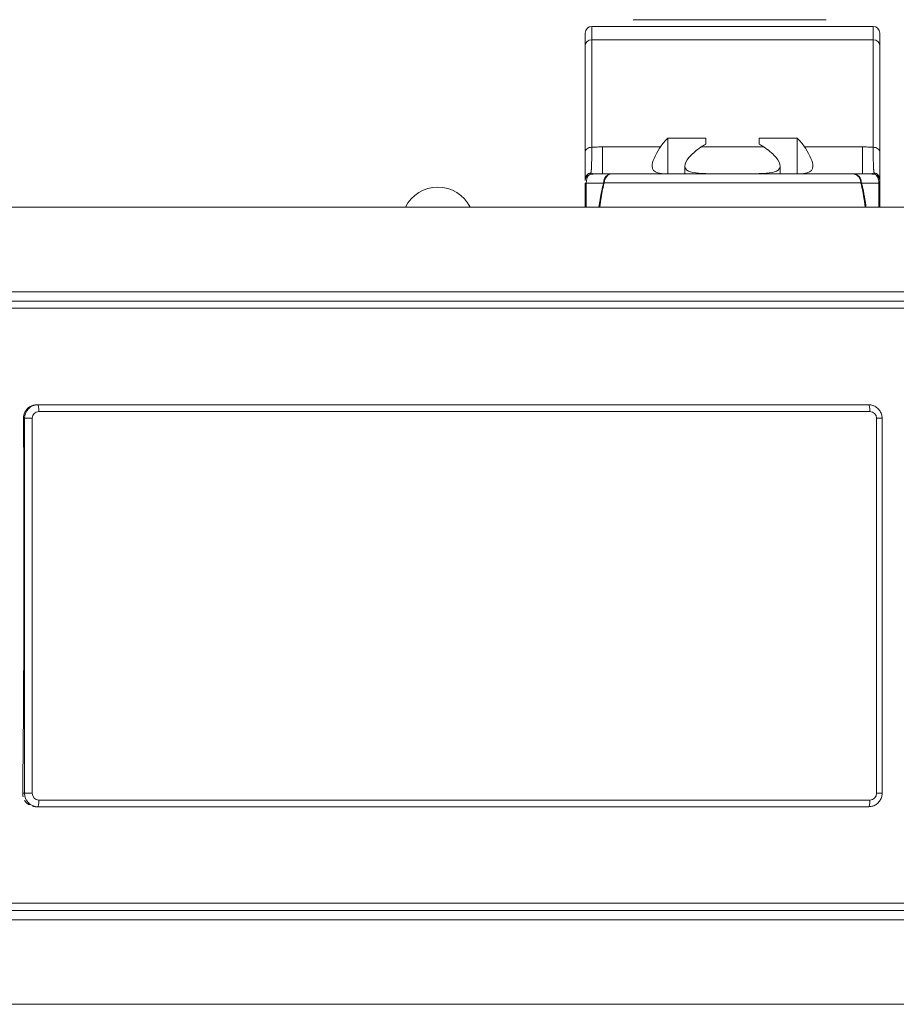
# Model space of a CAD drawing. Header units: centimetres. Extents: x -122 to 72759, y 3298 to 43172.
# Tile 199 of 243: x 31572.11 to 31578.65, y 17261.27 to 17268.62. Entities that reach past the tile are written whole.
import ezdxf

# ---------------------------------------------------------------- set-up
doc = ezdxf.new("R2010")
doc.units = ezdxf.units.CM
doc.header["$MEASUREMENT"] = 0
doc.layers.get('0').update_dxf_attribs({"lineweight": 5})
doc.layers.add('San_urządzenia', color=158, linetype='Continuous', lineweight=25)

# ---------------------------------------------------------------- blocks, each defined once
blk = doc.blocks.new('G$C4145E6B9')
at = {"color": 0, "linetype": 'Continuous', "lineweight": 0, "extrusion": (0, 1, 0)}
for p, q in [((75, -29.661), (75, -28.661)), ((96, -28.661), (75, -28.661)), ((78.5, -28.161), (78.08, -28.161)), ((89.794, -28.161), (78.5, -28.161)), ((92.5, -28.161), (89.794, -28.161)), ((96, -28.661), (96, -29.661)), ((74.5, -30.061), (74.5, -29.161)), ((96.5, -29.161), (96.5, -30.061)), ((74.5, -30.061), (74.5, -38.084)), ((75, -29.661), (75, -37.684)), ((96, -29.661), (75, -29.661)), ((96, -37.684), (96, -29.661)), ((96.5, -38.084), (96.5, -30.061)), ((80.663, -36.999), (83.5, -36.999)), ((80.663, -39.661), (80.663, -36.999)), ((83.5, -36.999), (83.5, -37.461)), ((87.5, -36.999), (90.337, -36.999)), ((87.5, -37.461), (87.5, -36.999)), ((90.337, -39.661), (90.337, -36.999)), ((74.5, -38.084), (74.5, -38.084)), ((75, -37.684), (75, -37.684)), ((75.637, -37.662), (75.637, -37.662)), ((80.125, -37.661), (75.796, -37.661)), ((83.157, -37.661), (87.843, -37.661)), ((90.875, -37.661), (95.204, -37.661)), ((95.363, -37.662), (95.363, -37.662)), ((96, -37.684), (96, -37.684)), ((75, -39.692), (75, -39.629)), ((75.796, -39.661), (76.472, -39.661)), ((94.459, -39.661), (76.541, -39.661)), ((81.95, -39.089), (81.95, -39.661)), ((83.5, -39.661), (83.5, -39.653)), ((87.5, -39.653), (87.5, -39.661)), ((89.05, -39.089), (89.05, -39.661)), ((94.526, -39.661), (95.204, -39.661)), ((74.5, -40.361), (74.5, -42.161)), ((74.5, -40.361), (74.57, -40.361)), ((74.57, -40.361), (74.57, -42.161)), ((74.57, -40.361), (75.872, -40.361)), ((95.081, -40.337), (75.919, -40.337)), ((95.128, -40.361), (96.43, -40.361)), ((96.43, -42.161), (96.43, -40.361)), ((96.5, -40.175), (96.5, -40.361)), ((96.5, -42.161), (96.5, -40.361)), ((105.5, -42.161), (-69, -42.161)), ((27.714, -48.477), (106.827, -48.477)), ((27.7, -49.161), (106.695, -49.161)), ((27.715, -49.696), (107.886, -49.696)), ((33.629, -56.911), (33.561, -56.911)), ((38.589, -56.911), (33.629, -56.911)), ((90.713, -56.911), (38.589, -56.911)), ((95.672, -56.911), (90.713, -56.911)), ((32.568, -57.911), (32.644, -57.911)), ((32.644, -57.911), (33.224, -57.911)), ((32.644, -57.911), (32.644, -85.911)), ((33.224, -57.911), (33.224, -85.911)), ((95.759, -57.411), (33.716, -57.411)), ((96.251, -85.911), (96.251, -57.911)), ((96.664, -57.911), (96.251, -57.911)), ((96.664, -85.911), (96.664, -57.911)), ((32.644, -85.911), (32.51, -85.911)), ((32.644, -85.911), (33.224, -85.911)), ((96.664, -85.911), (96.251, -85.911)), ((33.716, -86.411), (95.759, -86.411)), ((33.629, -86.911), (33.499, -86.911)), ((33.629, -86.911), (44.136, -86.911)), ((85.165, -86.911), (44.136, -86.911)), ((85.165, -86.911), (95.672, -86.911)), ((106.696, -94.661), (27.7, -94.661)), ((107.863, -94.115), (27.715, -94.115)), ((106.829, -95.345), (27.714, -95.345)), ((16.45, -101.661), (105.5, -101.661))]:
    blk.add_line(p, q, dxfattribs=at)
at = {"color": 0, "linetype": 'Continuous', "lineweight": 0}
blk.add_arc((75, -29.161), 0.5, 90, 180, dxfattribs=at)
at = {"color": 0, "linetype": 'Continuous', "lineweight": 0, "extrusion": (0, 0, -1)}
for centre, radius, start, end in [((-96, -29.161), 0.5, 90, 180), ((-63.5, -43.361), 2.7, 26.3878, 153.6122)]:
    blk.add_arc(centre, radius, start, end, dxfattribs=at)
at = {"color": 0, "linetype": 'Continuous', "lineweight": 0}
for centre, major_axis, ratio, start_param, end_param in [((75, -30.061), (-0.5, 0), 0.8, -1.570796, 0), ((96, -33.966), (0.5, 0), 0.985978, -0.003116, 0), ((75, -38.084), (-0.5, 0), 0.800024, -1.571187, -0.000064), ((75, -40.082), (-0.5, 0), 0.981572, -1.413746, 0), ((96.431, -39.661), (-2.216, 0), 0.000014, -0.536267, -0.47377), ((94.526, -40.361), (0, 0.7), 0.859556, -1.570796, 0), ((97.642, -29.902), (-2.128, -9.771), 0.272997, 0.112443, 0.197468), ((75, -40.175), (-0.5, 0), 0.979941, -1.247372, 0), ((75, -40.362), (0, -0.701), 0.614115, -2.763228, -1.571932), ((96, -40.361), (0.5, 0), 0.000001, -0.536397, 0), ((76.368, -41.355), (-0.942, 0.336), 0.398163, -0.789303, -0.788754), ((94.632, -41.355), (-0.942, -0.336), 0.398163, -2.35306, -2.352466), ((76.241, -41.714), (-0.943, 0.332), 0.405038, -0.866684, -0.86604), ((94.759, -41.714), (-0.943, -0.332), 0.405023, -2.275729, -2.275042), ((33.629, -57.411), (0, 0.5), 0.173648, -1.570796, 0), ((95.672, -57.411), (0, 0.5), 0.173648, -1.570796, 0), ((33.716, -57.911), (0, 0.5), 0.984808, 0, 1.570796), ((95.759, -57.911), (0, 0.5), 0.984808, -1.570796, 0), ((33.629, -85.911), (0, -1), 0.984808, -1.570796, 0), ((33.716, -85.911), (0, -0.5), 0.984808, -1.570796, 0), ((95.759, -85.911), (0, -0.5), 0.984808, 0, 1.570796)]:
    blk.add_ellipse(centre, major_axis=major_axis, ratio=ratio, start_param=start_param, end_param=end_param, dxfattribs=at)
at = {"color": 0, "linetype": 'Continuous', "lineweight": 0, "extrusion": (0, 0, -1)}
for centre, major_axis, ratio, start_param, end_param in [((96, -30.061), (0.5, 0), 0.8, -1.570796, 0), ((85.5, -39.661), (6, 0), 0.75, -2.681039, -2.508468), ((85.5, -39.661), (3.55, 0), 0.75, -2.291754, -2.169268), ((85.5, -39.661), (3.55, 0), 0.75, -0.972325, -0.849838), ((85.5, -39.661), (6, 0), 0.75, -0.633125, -0.460554), ((75.796, -29.661), (0, -10), 0.000004, -0.643495, 0.000005), ((95.204, -29.661), (0, -10), 0.000002, -0.000003, 0.643497), ((96, -38.084), (0.5, 0), 0.8, -1.571118, 0.000224), ((73.358, -29.902), (2.128, -9.771), 0.273004, 0.112444, 0.197474), ((76.474, -40.361), (0, 0.7), 0.859556, -1.570795, -0.000419), ((76.541, -40.361), (0, 0.7), 0.889801, -1.53589, 0), ((96, -40.082), (0.5, 0), 0.981567, -1.413741, 0), ((74.969, -40.389), (1.008, -0.235), 0.416634, -0.567443, -0.494904), ((102.696, -36.871), (7.865, 3.202), 0.226325, -3.340061, -3.318834), ((95.987, -40.361), (0.965, 0.264), 0.40576, -2.622243, -2.548245), ((96, -40.175), (0.5, 0), 0.979939, -1.247361, 0), ((33.629, -57.911), (0, 1), 0.984808, -1.570796, 0), ((-14.708, -68.661), (0, -272.463), 0.173649, -1.610261, -1.507443), ((33.629, -86.411), (0, -0.5), 0.173648, -1.570796, 0), ((95.672, -86.411), (0, -0.5), 0.173648, -1.570796, 0)]:
    blk.add_ellipse(centre, major_axis=major_axis, ratio=ratio, start_param=start_param, end_param=end_param, dxfattribs=at)
at = {"color": 0, "linetype": 'Continuous', "lineweight": 0}
for points in [[(96.5, -33.998), (96.5, -34.01), (96.5, -34.022), (96.5, -34.034)], [(96.5, -34.059), (96.5, -34.09), (96.5, -34.122), (96.5, -34.156)], [(74.5, -38.084), (74.5, -38.183), (74.5, -38.368), (74.5, -38.606), (74.5, -38.813), (74.5, -38.992), (74.5, -39.147), (74.5, -39.281), (74.5, -39.397), (74.5, -39.498), (74.5, -39.586), (74.5, -39.662), (74.5, -39.729), (74.5, -39.787), (74.5, -39.838), (74.5, -39.883), (74.5, -39.922), (74.5, -39.956), (74.5, -39.986), (74.5, -40.013), (74.5, -40.036), (74.5, -40.058), (74.5, -40.074), (74.5, -40.082)], [(74.5, -38.461), (74.5, -38.341), (74.5, -38.215), (74.5, -38.084)], [(75, -37.684), (74.999, -37.778), (74.998, -37.955), (74.996, -38.181), (74.993, -38.379), (74.99, -38.549), (74.987, -38.697), (74.985, -38.825), (74.982, -38.936), (74.978, -39.032), (74.975, -39.116), (74.972, -39.189), (74.968, -39.253), (74.965, -39.309), (74.961, -39.358), (74.957, -39.401), (74.953, -39.439), (74.949, -39.473), (74.944, -39.502), (74.94, -39.528), (74.935, -39.551), (74.929, -39.573), (74.925, -39.589), (74.922, -39.597)], [(75.648, -37.662), (75.648, -37.662), (75.648, -37.662), (75.648, -37.662)], [(95.352, -37.662), (95.352, -37.662), (95.352, -37.662), (95.352, -37.662)], [(96.5, -40.082), (96.5, -40.076), (96.5, -40.063), (96.5, -40.042), (96.5, -40.017), (96.5, -39.989), (96.5, -39.957), (96.5, -39.92), (96.5, -39.877), (96.5, -39.829), (96.5, -39.773), (96.5, -39.708), (96.5, -39.633), (96.5, -39.547), (96.5, -39.447), (96.5, -39.33), (96.5, -39.195), (96.5, -39.036), (96.5, -38.852), (96.5, -38.637), (96.5, -38.387), (96.5, -38.19), (96.5, -38.084)], [(96.5, -38.084), (96.5, -38.222), (96.5, -38.355), (96.5, -38.481)], [(75.624, -39.662), (75.624, -39.662), (75.624, -39.662), (75.624, -39.662)], [(76.489, -39.661), (76.495, -39.661), (76.501, -39.661), (76.507, -39.661)], [(76.539, -39.661), (76.539, -39.661), (76.54, -39.661), (76.541, -39.661)], [(94.459, -39.661), (94.464, -39.661), (94.469, -39.661), (94.474, -39.661)], [(94.525, -39.661), (94.525, -39.661), (94.526, -39.661), (94.526, -39.661)], [(95.376, -39.662), (95.376, -39.662), (95.376, -39.662), (95.376, -39.662)], [(32.51, -85.911), (32.509, -86), (32.52, -86.086), (32.542, -86.171)], [(33.244, -86.878), (33.327, -86.9), (33.411, -86.911), (33.499, -86.911)]]:
    blk.add_open_spline(points, degree=3, dxfattribs=at)
for points, knots in [([(75.796, -37.661), (75.667, -37.661), (75.536, -37.662), (75.404, -37.666), (75.271, -37.67), (75.137, -37.676), (75, -37.684)], [0, 0, 0, 0, 0.5, 0.5, 0.5, 0.9999987, 0.9999987, 0.9999987, 0.9999987]), ([(80.125, -37.661), (80.102, -37.695), (80.08, -37.73), (79.706, -38.313), (79.5, -38.774), (79.5, -39.342), (79.638, -39.52), (80.089, -39.643), (80.285, -39.66), (80.511, -39.661)], [2.8142788, 2.8142788, 2.8142788, 2.8142788, 2.8317097, 2.8317097, 3.1152324, 3.1152324, 3.342854, 3.342854, 3.4606767, 3.4606767, 3.4606767, 3.4606767]), ([(83.5, -39.653), (83.313, -39.648), (83.141, -39.64), (82.666, -39.6), (82.391, -39.55), (82.033, -39.371), (81.95, -39.241), (81.95, -38.919), (82.052, -38.7), (82.441, -38.218), (82.727, -37.958), (83.089, -37.706), (83.123, -37.683), (83.157, -37.661)], [1.3244571, 1.3244571, 1.3244571, 1.3244571, 1.3894272, 1.3894272, 1.5262109, 1.5262109, 1.6629946, 1.6629946, 1.8158306, 1.8158306, 1.9686665, 1.9686665, 1.9835881, 1.9835881, 1.9835881, 1.9835881]), ([(87.843, -37.661), (87.877, -37.683), (87.911, -37.706), (88.273, -37.958), (88.559, -38.218), (88.948, -38.7), (89.05, -38.919), (89.05, -39.241), (88.967, -39.371), (88.609, -39.55), (88.334, -39.6), (87.859, -39.64), (87.687, -39.648), (87.5, -39.653)], [0.2595386, 0.2595386, 0.2595386, 0.2595386, 0.2744602, 0.2744602, 0.4272961, 0.4272961, 0.580132, 0.580132, 0.7169158, 0.7169158, 0.8536995, 0.8536995, 0.9186696, 0.9186696, 0.9186696, 0.9186696]), ([(90.489, -39.661), (90.715, -39.66), (90.911, -39.643), (91.362, -39.52), (91.5, -39.342), (91.5, -38.774), (91.294, -38.313), (90.92, -37.73), (90.898, -37.695), (90.875, -37.661)], [2.5836757, 2.5836757, 2.5836757, 2.5836757, 2.7014983, 2.7014983, 2.9291199, 2.9291199, 3.2126427, 3.2126427, 3.2300735, 3.2300735, 3.2300735, 3.2300735]), ([(95.204, -37.661), (95.333, -37.661), (95.463, -37.662), (95.596, -37.666), (95.729, -37.67), (95.863, -37.675), (96, -37.684)], [0, 0, 0, 0, 0.5, 0.5, 0.5, 1, 1, 1, 1]), ([(96.078, -39.597), (96.076, -39.591), (96.072, -39.578), (96.066, -39.557), (96.061, -39.532), (96.056, -39.504), (96.051, -39.473), (96.047, -39.437), (96.042, -39.396), (96.038, -39.349), (96.034, -39.295), (96.03, -39.233), (96.027, -39.162), (96.023, -39.079), (96.02, -38.983), (96.017, -38.872), (96.013, -38.743), (96.01, -38.592), (96.008, -38.416), (96.005, -38.211), (96.002, -37.972), (96.001, -37.785), (96, -37.684)], [0, 0, 0, 0, 0.05, 0.1, 0.15, 0.2, 0.25, 0.3, 0.35, 0.4, 0.45, 0.5, 0.55, 0.6, 0.65, 0.7, 0.75, 0.8, 0.85, 0.9, 0.95, 0.9999979, 0.9999979, 0.9999979, 0.9999979]), ([(74.922, -39.597), (74.916, -39.604), (74.91, -39.611), (74.905, -39.618), (74.9, -39.625), (74.895, -39.631), (74.89, -39.637), (74.885, -39.644), (74.881, -39.65), (74.877, -39.655), (74.873, -39.661), (74.87, -39.667), (74.866, -39.672), (74.863, -39.677), (74.859, -39.682), (74.856, -39.687), (74.853, -39.691), (74.851, -39.696), (74.848, -39.7), (74.846, -39.704), (74.843, -39.707), (74.841, -39.711)], [0.0000046, 0.0000046, 0.0000046, 0.0000046, 0.1428571, 0.1428571, 0.1428571, 0.2857143, 0.2857143, 0.2857143, 0.4285714, 0.4285714, 0.4285714, 0.5714286, 0.5714286, 0.5714286, 0.7142857, 0.7142857, 0.7142857, 0.8571429, 0.8571429, 0.8571429, 1, 1, 1, 1]), ([(74.841, -39.711), (74.899, -39.703), (74.955, -39.697), (75.01, -39.691), (75.066, -39.686), (75.12, -39.681), (75.174, -39.677)], [0, 0, 0, 0, 0.5, 0.5, 0.5, 0.9999785, 0.9999785, 0.9999785, 0.9999785]), ([(75.796, -39.661), (75.681, -39.661), (75.574, -39.662), (75.476, -39.664), (75.47, -39.664), (75.465, -39.664), (75.459, -39.664), (75.356, -39.667), (75.262, -39.67), (75.174, -39.677)], [0, 0, 0, 0, 0.473537, 0.473537, 0.473537, 0.5, 0.5, 0.5, 1, 1, 1, 1]), ([(76.51, -39.661), (76.509, -39.661), (76.508, -39.661), (76.507, -39.661), (76.505, -39.661), (76.505, -39.661), (76.503, -39.661)], [0.0013502, 0.0013502, 0.0013502, 0.0013502, 0.5, 0.5, 0.5, 1, 1, 1, 1]), ([(76.539, -39.661), (76.536, -39.661), (76.53, -39.661), (76.521, -39.661), (76.514, -39.661), (76.51, -39.661)], [0.0835582, 0.0835582, 0.0835582, 0.0835582, 0.3333333, 0.6666667, 1, 1, 1, 1]), ([(94.459, -39.661), (94.472, -39.661), (94.485, -39.661), (94.499, -39.663), (94.513, -39.664), (94.527, -39.665), (94.542, -39.667), (94.557, -39.67), (94.573, -39.673), (94.589, -39.677), (94.606, -39.68), (94.622, -39.685), (94.64, -39.691), (94.657, -39.697), (94.675, -39.704), (94.693, -39.712), (94.711, -39.721), (94.73, -39.731), (94.749, -39.742), (94.769, -39.753), (94.788, -39.766), (94.808, -39.781), (94.828, -39.796), (94.847, -39.813), (94.867, -39.832), (94.887, -39.852), (94.907, -39.873), (94.926, -39.898), (94.945, -39.922), (94.963, -39.949), (94.981, -39.979), (94.998, -40.009), (95.015, -40.042), (95.029, -40.079), (95.043, -40.115), (95.055, -40.155), (95.065, -40.198), (95.074, -40.241), (95.08, -40.287), (95.081, -40.337)], [0, 0, 0, 0, 0.076923, 0.076923, 0.076923, 0.153846, 0.153846, 0.153846, 0.230769, 0.230769, 0.230769, 0.307692, 0.307692, 0.307692, 0.384615, 0.384615, 0.384615, 0.461538, 0.461538, 0.461538, 0.538462, 0.538462, 0.538462, 0.615385, 0.615385, 0.615385, 0.692308, 0.692308, 0.692308, 0.769231, 0.769231, 0.769231, 0.846154, 0.846154, 0.846154, 0.923077, 0.923077, 0.923077, 1, 1, 1, 1]), ([(95.204, -39.661), (95.326, -39.661), (95.439, -39.662), (95.542, -39.664), (95.645, -39.667), (95.739, -39.67), (95.826, -39.677)], [0, 0, 0, 0, 0.5, 0.5, 0.5, 1, 1, 1, 1]), ([(95.826, -39.677), (95.881, -39.681), (95.936, -39.686), (95.992, -39.691), (95.997, -39.692), (96.002, -39.692), (96.007, -39.693), (96.057, -39.698), (96.108, -39.704), (96.159, -39.711)], [0.0000208, 0.0000208, 0.0000208, 0.0000208, 0.5, 0.5, 0.5, 0.5464657, 0.5464657, 0.5464657, 1, 1, 1, 1]), ([(96.159, -39.711), (96.153, -39.702), (96.148, -39.693), (96.142, -39.685), (96.137, -39.677), (96.132, -39.669), (96.127, -39.662), (96.126, -39.66), (96.124, -39.657), (96.123, -39.655), (96.119, -39.65), (96.116, -39.646), (96.113, -39.642), (96.109, -39.635), (96.104, -39.63), (96.1, -39.624), (96.096, -39.619), (96.092, -39.614), (96.088, -39.61), (96.085, -39.605), (96.081, -39.601), (96.078, -39.597)], [0, 0, 0, 0, 0.1666667, 0.1666667, 0.1666667, 0.3333333, 0.3333333, 0.3333333, 0.3857168, 0.3857168, 0.3857168, 0.5, 0.5, 0.5, 0.6666667, 0.6666667, 0.6666667, 0.8333333, 0.8333333, 0.8333333, 0.999822, 0.999822, 0.999822, 0.999822]), ([(74.5, -40.082), (74.5, -40.088), (74.5, -40.094), (74.5, -40.1), (74.5, -40.105), (74.5, -40.111), (74.5, -40.116), (74.5, -40.121), (74.5, -40.126), (74.5, -40.131), (74.5, -40.135), (74.5, -40.14), (74.5, -40.144), (74.5, -40.148), (74.5, -40.152), (74.5, -40.156), (74.5, -40.16), (74.5, -40.163), (74.5, -40.166), (74.5, -40.17), (74.5, -40.173), (74.5, -40.175)], [0, 0, 0, 0, 0.142857, 0.142857, 0.142857, 0.285714, 0.285714, 0.285714, 0.428571, 0.428571, 0.428571, 0.571429, 0.571429, 0.571429, 0.714286, 0.714286, 0.714286, 0.857143, 0.857143, 0.857143, 1, 1, 1, 1]), ([(75.528, -42.161), (75.557, -41.963), (75.654, -41.325), (75.769, -40.733), (75.872, -40.361)], [0.6410477, 0.6410477, 0.6410477, 0.6410477, 0.75, 1, 1, 1, 1]), ([(75.589, -42.161), (75.596, -42.106), (75.604, -42.051), (75.611, -41.996), (75.629, -41.867), (75.648, -41.74), (75.667, -41.615), (75.733, -41.18), (75.807, -40.769), (75.903, -40.396)], [0.6474928, 0.6474928, 0.6474928, 0.6474928, 0.6779904, 0.6779904, 0.6779904, 0.75, 0.75, 0.75, 1, 1, 1, 1]), ([(75.919, -40.337), (75.914, -40.339), (75.909, -40.342), (75.904, -40.345), (75.9, -40.347), (75.897, -40.349), (75.893, -40.351), (75.891, -40.351), (75.89, -40.352), (75.889, -40.353), (75.883, -40.356), (75.878, -40.358), (75.872, -40.361)], [0, 0, 0, 0, 0.333333, 0.333333, 0.333333, 0.584095, 0.584095, 0.584095, 0.666667, 0.666667, 0.666667, 1, 1, 1, 1]), ([(75.903, -40.396), (75.906, -40.386), (75.908, -40.376), (75.911, -40.366), (75.914, -40.356), (75.916, -40.346), (75.919, -40.337)], [0, 0, 0, 0, 0.5, 0.5, 0.5, 1, 1, 1, 1]), ([(95.081, -40.337), (95.084, -40.346), (95.086, -40.356), (95.089, -40.366), (95.092, -40.376), (95.094, -40.386), (95.097, -40.396)], [0, 0, 0, 0, 0.5, 0.5, 0.5, 1, 1, 1, 1]), ([(95.411, -42.161), (95.404, -42.107), (95.397, -42.053), (95.389, -42), (95.371, -41.869), (95.353, -41.74), (95.333, -41.614), (95.267, -41.18), (95.193, -40.769), (95.097, -40.396)], [0.6472357, 0.6472357, 0.6472357, 0.6472357, 0.6771194, 0.6771194, 0.6771194, 0.75, 0.75, 0.75, 1, 1, 1, 1]), ([(95.471, -42.161), (95.464, -42.114), (95.369, -41.464), (95.266, -40.855), (95.128, -40.361)], [0.6410162, 0.6410162, 0.6410162, 0.6410162, 0.6666667, 1, 1, 1, 1]), ([(96.43, -40.361), (96.43, -40.337), (96.429, -40.312), (96.427, -40.288), (96.426, -40.265), (96.424, -40.241), (96.421, -40.218), (96.418, -40.194), (96.414, -40.17), (96.409, -40.146), (96.404, -40.123), (96.399, -40.099), (96.392, -40.076), (96.386, -40.052), (96.379, -40.029), (96.37, -40.005), (96.362, -39.982), (96.352, -39.959), (96.341, -39.936), (96.331, -39.913), (96.319, -39.891), (96.306, -39.87), (96.293, -39.849), (96.28, -39.828), (96.264, -39.809), (96.249, -39.79), (96.233, -39.772), (96.215, -39.755), (96.198, -39.739), (96.179, -39.724), (96.159, -39.711)], [0, 0, 0, 0, 0.1, 0.1, 0.1, 0.2, 0.2, 0.2, 0.3, 0.3, 0.3, 0.4, 0.4, 0.4, 0.5, 0.5, 0.5, 0.6, 0.6, 0.6, 0.7, 0.7, 0.7, 0.8, 0.8, 0.8, 0.9, 0.9, 0.9, 1, 1, 1, 1]), ([(96.5, -40.175), (96.5, -40.168), (96.5, -40.161), (96.5, -40.155), (96.5, -40.148), (96.5, -40.142), (96.5, -40.136), (96.5, -40.13), (96.5, -40.124), (96.5, -40.119), (96.5, -40.114), (96.5, -40.109), (96.5, -40.105), (96.5, -40.1), (96.5, -40.096), (96.5, -40.092), (96.5, -40.089), (96.5, -40.085), (96.5, -40.082)], [0, 0, 0, 0, 0.166667, 0.166667, 0.166667, 0.333333, 0.333333, 0.333333, 0.5, 0.5, 0.5, 0.666667, 0.666667, 0.666667, 0.833333, 0.833333, 0.833333, 1, 1, 1, 1]), ([(33.561, -56.911), (33.473, -56.911), (33.387, -56.922), (33.303, -56.945), (33.219, -56.968), (33.136, -57.002), (33.061, -57.046), (32.985, -57.09), (32.917, -57.143), (32.856, -57.204), (32.796, -57.265), (32.743, -57.334), (32.7, -57.41), (32.656, -57.486), (32.623, -57.569), (32.6, -57.653), (32.578, -57.738), (32.568, -57.823), (32.568, -57.911)], [0, 0, 0, 0, 0.166667, 0.166667, 0.166667, 0.333333, 0.333333, 0.333333, 0.5, 0.5, 0.5, 0.666667, 0.666667, 0.666667, 0.833333, 0.833333, 0.833333, 1, 1, 1, 1]), ([(95.672, -56.911), (95.777, -56.911), (95.882, -56.928), (96.08, -56.993), (96.174, -57.042), (96.342, -57.166), (96.416, -57.241), (96.538, -57.411), (96.585, -57.505), (96.648, -57.703), (96.664, -57.807), (96.664, -57.911)], [6.283185, 6.283185, 6.283185, 6.283185, 6.597345, 6.597345, 6.911504, 6.911504, 7.225663, 7.225663, 7.539822, 7.539822, 7.853982, 7.853982, 7.853982, 7.853982]), ([(96.664, -85.911), (96.664, -86.015), (96.648, -86.119), (96.585, -86.317), (96.538, -86.411), (96.416, -86.581), (96.342, -86.656), (96.174, -86.78), (96.08, -86.829), (95.882, -86.894), (95.777, -86.911), (95.672, -86.911)], [1.570796, 1.570796, 1.570796, 1.570796, 1.884956, 1.884956, 2.199115, 2.199115, 2.513274, 2.513274, 2.827433, 2.827433, 3.141593, 3.141593, 3.141593, 3.141593]), ([(32.642, -86.417), (32.686, -86.493), (32.739, -86.562), (32.8, -86.623), (32.861, -86.684), (32.93, -86.737), (33.005, -86.78)], [0.3333333, 0.3333333, 0.3333333, 0.3333333, 0.5, 0.5, 0.5, 0.6666667, 0.6666667, 0.6666667, 0.6666667])]:
    blk.add_open_spline(points, degree=3, knots=knots, dxfattribs=at)
blk = doc.blocks.new('G$CB5497DE1')
at = {"layer": 'San_urządzenia', "xscale": 0.1, "yscale": 0.1, "zscale": 0.1}
blk.add_blockref('G$C4145E6B9', (-14.0898, 6.0902, -25), dxfattribs=at)

msp = doc.modelspace()

# ---------------------------------------------------------------- block references
msp.add_blockref('G$CB5497DE1', (31582.97075, 17265.35095))

doc.saveas('drawing.dxf')
